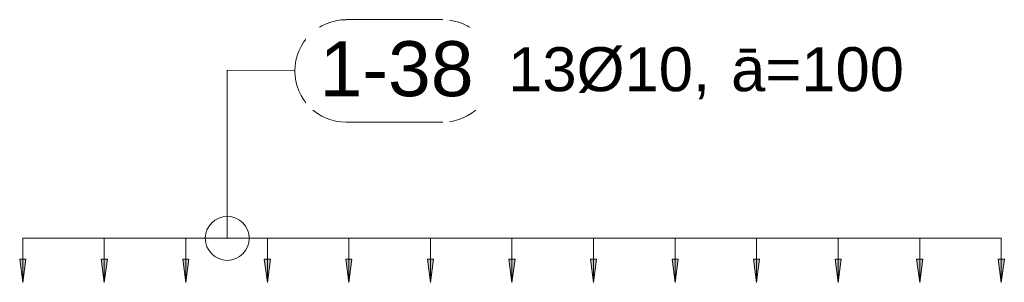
# Model space of a CAD drawing. Header units: millimetres. Extents: x -25607 to 9385, y 1894 to 10168.
# Tile 61 of 181: x -10008 to -8890, y 9314 to 9612. Entities that reach past the tile are written whole.
import ezdxf

# ---------------------------------------------------------------- set-up
doc = ezdxf.new("R2010")
doc.units = ezdxf.units.MM
for name, color, linetype, lineweight in [('A-ANNO-DIMS', 211, 'Continuous', 5), ('A-ANNO-DIMS-25', 211, 'Continuous', 5), ('S-RBAR-IDEN', 171, 'Continuous', 5)]:
    doc.layers.add(name, color=color, linetype=linetype, lineweight=lineweight)
doc.styles.add('Arial', font='arial.ttf', dxfattribs={"height": 50})
doc.styles.add('Arial_1', font='arial.ttf', dxfattribs={"height": 62.5})
doc.dimstyles.new('Výztuž_kusy__řezy_', dxfattribs={"dimscale": 304.8, "dimtxt": 0.18, "dimasz": 0, "dimexe": 0, "dimexo": 0.0625, "dimgap": 0.082021, "dimtad": 1, "dimdec": 0, "dimzin": 0, "dimdsep": 46, "dimtxsty": 'Arial_1', "dimblk1": 'NONE', "dimblk2": 'NONE', "dimsah": 1, "dimcen": 0.09, "dimazin": 0, "dimtfac": 1, "dimtdec": 4, "dimtix": 1, "dimtmove": 0, "dimatfit": 3, "dimfxl": 0.164042, "dimfxlon": 1, "dimtvp": 1, "dimtfill": 1, "dimtolj": 1, "dimtzin": 0, "dimarcsym": 2})

# ---------------------------------------------------------------- blocks, each defined once
blk = doc.blocks.new('DIMBLOCK152-V4')
at = {"layer": 'A-ANNO-DIMS-25'}
for points in [[(-10004.1, 9314), (-10000.7, 9340.3), (-10007.6, 9340.3)], [(-9911.6, 9314), (-9908.1, 9340.3), (-9915.1, 9340.3)]]:
    blk.add_hatch(color=256, dxfattribs=at).paths.add_polyline_path(points)
for p, q in [((-10004.1, 9364), (-9911.6, 9364)), ((-10004.1, 9364), (-10004.1, 9364)), ((-10004.1, 9364), (-10004.1, 9314)), ((-9911.6, 9364), (-9911.6, 9364)), ((-9911.6, 9364), (-9911.6, 9314)), ((-10000.7, 9340.3), (-10007.6, 9340.3)), ((-10007.6, 9340.3), (-10004.1, 9314)), ((-10004.1, 9314), (-10000.7, 9340.3)), ((-9908.1, 9340.3), (-9915.1, 9340.3)), ((-9915.1, 9340.3), (-9911.6, 9314)), ((-9911.6, 9314), (-9908.1, 9340.3))]:
    blk.add_line(p, q, dxfattribs=at)
blk = doc.blocks.new('_None')
blk = doc.blocks.new('DIMBLOCK153-V4')
at = {"layer": 'A-ANNO-DIMS-25'}
for points in [[(-9911.6, 9314), (-9908.1, 9340.3), (-9915.1, 9340.3)], [(-9819, 9314), (-9815.6, 9340.3), (-9822.5, 9340.3)]]:
    blk.add_hatch(color=256, dxfattribs=at).paths.add_polyline_path(points)
for p, q in [((-9911.6, 9364), (-9819, 9364)), ((-9911.6, 9364), (-9911.6, 9364)), ((-9911.6, 9364), (-9911.6, 9314)), ((-9819, 9364), (-9819, 9364)), ((-9819, 9364), (-9819, 9314)), ((-9908.1, 9340.3), (-9915.1, 9340.3)), ((-9915.1, 9340.3), (-9911.6, 9314)), ((-9911.6, 9314), (-9908.1, 9340.3)), ((-9815.6, 9340.3), (-9822.5, 9340.3)), ((-9822.5, 9340.3), (-9819, 9314)), ((-9819, 9314), (-9815.6, 9340.3))]:
    blk.add_line(p, q, dxfattribs=at)
blk = doc.blocks.new('DIMBLOCK154-V4')
at = {"layer": 'A-ANNO-DIMS-25'}
for points in [[(-9819, 9314), (-9815.6, 9340.3), (-9822.5, 9340.3)], [(-9726.5, 9314), (-9723, 9340.3), (-9730, 9340.3)]]:
    blk.add_hatch(color=256, dxfattribs=at).paths.add_polyline_path(points)
for p, q in [((-9819, 9364), (-9726.5, 9364)), ((-9819, 9364), (-9819, 9364)), ((-9819, 9364), (-9819, 9314)), ((-9726.5, 9364), (-9726.5, 9364)), ((-9726.5, 9364), (-9726.5, 9314)), ((-9815.6, 9340.3), (-9822.5, 9340.3)), ((-9822.5, 9340.3), (-9819, 9314)), ((-9819, 9314), (-9815.6, 9340.3)), ((-9723, 9340.3), (-9730, 9340.3)), ((-9730, 9340.3), (-9726.5, 9314)), ((-9726.5, 9314), (-9723, 9340.3))]:
    blk.add_line(p, q, dxfattribs=at)
blk = doc.blocks.new('DIMBLOCK155-V4')
at = {"layer": 'A-ANNO-DIMS-25'}
for points in [[(-9726.5, 9314), (-9723, 9340.3), (-9730, 9340.3)], [(-9634, 9314), (-9630.5, 9340.3), (-9637.4, 9340.3)]]:
    blk.add_hatch(color=256, dxfattribs=at).paths.add_polyline_path(points)
for p, q in [((-9726.5, 9364), (-9634, 9364)), ((-9726.5, 9364), (-9726.5, 9364)), ((-9726.5, 9364), (-9726.5, 9314)), ((-9634, 9364), (-9634, 9364)), ((-9634, 9364), (-9634, 9314)), ((-9723, 9340.3), (-9730, 9340.3)), ((-9730, 9340.3), (-9726.5, 9314)), ((-9726.5, 9314), (-9723, 9340.3)), ((-9630.5, 9340.3), (-9637.4, 9340.3)), ((-9637.4, 9340.3), (-9634, 9314)), ((-9634, 9314), (-9630.5, 9340.3))]:
    blk.add_line(p, q, dxfattribs=at)
blk = doc.blocks.new('DIMBLOCK156-V4')
at = {"layer": 'A-ANNO-DIMS-25'}
for points in [[(-9634, 9314), (-9630.5, 9340.3), (-9637.4, 9340.3)], [(-9541.4, 9314), (-9538, 9340.3), (-9544.9, 9340.3)]]:
    blk.add_hatch(color=256, dxfattribs=at).paths.add_polyline_path(points)
for p, q in [((-9634, 9364), (-9541.4, 9364)), ((-9634, 9364), (-9634, 9364)), ((-9634, 9364), (-9634, 9314)), ((-9541.4, 9364), (-9541.4, 9364)), ((-9541.4, 9364), (-9541.4, 9314)), ((-9630.5, 9340.3), (-9637.4, 9340.3)), ((-9637.4, 9340.3), (-9634, 9314)), ((-9634, 9314), (-9630.5, 9340.3)), ((-9538, 9340.3), (-9544.9, 9340.3)), ((-9544.9, 9340.3), (-9541.4, 9314)), ((-9541.4, 9314), (-9538, 9340.3))]:
    blk.add_line(p, q, dxfattribs=at)
blk = doc.blocks.new('DIMBLOCK157-V4')
at = {"layer": 'A-ANNO-DIMS-25'}
for points in [[(-9541.4, 9314), (-9538, 9340.3), (-9544.9, 9340.3)], [(-9448.9, 9314), (-9445.4, 9340.3), (-9452.3, 9340.3)]]:
    blk.add_hatch(color=256, dxfattribs=at).paths.add_polyline_path(points)
for p, q in [((-9541.4, 9364), (-9448.9, 9364)), ((-9541.4, 9364), (-9541.4, 9364)), ((-9541.4, 9364), (-9541.4, 9314)), ((-9448.9, 9364), (-9448.9, 9364)), ((-9448.9, 9364), (-9448.9, 9314)), ((-9538, 9340.3), (-9544.9, 9340.3)), ((-9544.9, 9340.3), (-9541.4, 9314)), ((-9541.4, 9314), (-9538, 9340.3)), ((-9445.4, 9340.3), (-9452.3, 9340.3)), ((-9452.3, 9340.3), (-9448.9, 9314)), ((-9448.9, 9314), (-9445.4, 9340.3))]:
    blk.add_line(p, q, dxfattribs=at)
blk = doc.blocks.new('DIMBLOCK158-V4')
at = {"layer": 'A-ANNO-DIMS-25'}
for points in [[(-9448.9, 9314), (-9445.4, 9340.3), (-9452.3, 9340.3)], [(-9356.3, 9314), (-9352.9, 9340.3), (-9359.8, 9340.3)]]:
    blk.add_hatch(color=256, dxfattribs=at).paths.add_polyline_path(points)
for p, q in [((-9448.9, 9364), (-9356.3, 9364)), ((-9448.9, 9364), (-9448.9, 9364)), ((-9448.9, 9364), (-9448.9, 9314)), ((-9356.3, 9364), (-9356.3, 9364)), ((-9356.3, 9364), (-9356.3, 9314)), ((-9445.4, 9340.3), (-9452.3, 9340.3)), ((-9452.3, 9340.3), (-9448.9, 9314)), ((-9448.9, 9314), (-9445.4, 9340.3)), ((-9352.9, 9340.3), (-9359.8, 9340.3)), ((-9359.8, 9340.3), (-9356.3, 9314)), ((-9356.3, 9314), (-9352.9, 9340.3))]:
    blk.add_line(p, q, dxfattribs=at)
blk = doc.blocks.new('DIMBLOCK159-V4')
at = {"layer": 'A-ANNO-DIMS-25'}
for points in [[(-9356.3, 9314), (-9352.9, 9340.3), (-9359.8, 9340.3)], [(-9263.8, 9314), (-9260.3, 9340.3), (-9267.2, 9340.3)]]:
    blk.add_hatch(color=256, dxfattribs=at).paths.add_polyline_path(points)
for p, q in [((-9356.3, 9364), (-9263.8, 9364)), ((-9356.3, 9364), (-9356.3, 9364)), ((-9356.3, 9364), (-9356.3, 9314)), ((-9263.8, 9364), (-9263.8, 9364)), ((-9263.8, 9364), (-9263.8, 9314)), ((-9352.9, 9340.3), (-9359.8, 9340.3)), ((-9359.8, 9340.3), (-9356.3, 9314)), ((-9356.3, 9314), (-9352.9, 9340.3)), ((-9260.3, 9340.3), (-9267.2, 9340.3)), ((-9267.2, 9340.3), (-9263.8, 9314)), ((-9263.8, 9314), (-9260.3, 9340.3))]:
    blk.add_line(p, q, dxfattribs=at)
blk = doc.blocks.new('DIMBLOCK160-V4')
at = {"layer": 'A-ANNO-DIMS-25'}
for points in [[(-9263.8, 9314), (-9260.3, 9340.3), (-9267.2, 9340.3)], [(-9171.2, 9314), (-9167.8, 9340.3), (-9174.7, 9340.3)]]:
    blk.add_hatch(color=256, dxfattribs=at).paths.add_polyline_path(points)
for p, q in [((-9263.8, 9364), (-9171.2, 9364)), ((-9263.8, 9364), (-9263.8, 9364)), ((-9263.8, 9364), (-9263.8, 9314)), ((-9171.2, 9364), (-9171.2, 9364)), ((-9171.2, 9364), (-9171.2, 9314)), ((-9260.3, 9340.3), (-9267.2, 9340.3)), ((-9267.2, 9340.3), (-9263.8, 9314)), ((-9263.8, 9314), (-9260.3, 9340.3)), ((-9167.8, 9340.3), (-9174.7, 9340.3)), ((-9174.7, 9340.3), (-9171.2, 9314)), ((-9171.2, 9314), (-9167.8, 9340.3))]:
    blk.add_line(p, q, dxfattribs=at)
blk = doc.blocks.new('DIMBLOCK161-V4')
at = {"layer": 'A-ANNO-DIMS-25'}
for points in [[(-9171.2, 9314), (-9167.8, 9340.3), (-9174.7, 9340.3)], [(-9078.7, 9314), (-9075.2, 9340.3), (-9082.1, 9340.3)]]:
    blk.add_hatch(color=256, dxfattribs=at).paths.add_polyline_path(points)
for p, q in [((-9171.2, 9364), (-9078.7, 9364)), ((-9171.2, 9364), (-9171.2, 9364)), ((-9171.2, 9364), (-9171.2, 9314)), ((-9078.7, 9364), (-9078.7, 9364)), ((-9078.7, 9364), (-9078.7, 9314)), ((-9167.8, 9340.3), (-9174.7, 9340.3)), ((-9174.7, 9340.3), (-9171.2, 9314)), ((-9171.2, 9314), (-9167.8, 9340.3)), ((-9075.2, 9340.3), (-9082.1, 9340.3)), ((-9082.1, 9340.3), (-9078.7, 9314)), ((-9078.7, 9314), (-9075.2, 9340.3))]:
    blk.add_line(p, q, dxfattribs=at)
blk = doc.blocks.new('DIMBLOCK162-V4')
at = {"layer": 'A-ANNO-DIMS-25'}
for points in [[(-9078.7, 9314), (-9075.2, 9340.3), (-9082.1, 9340.3)], [(-8986.1, 9314), (-8982.7, 9340.3), (-8989.6, 9340.3)]]:
    blk.add_hatch(color=256, dxfattribs=at).paths.add_polyline_path(points)
for p, q in [((-9078.7, 9364), (-8986.1, 9364)), ((-9078.7, 9364), (-9078.7, 9364)), ((-9078.7, 9364), (-9078.7, 9314)), ((-8986.1, 9364), (-8986.1, 9364)), ((-8986.1, 9364), (-8986.1, 9314)), ((-9075.2, 9340.3), (-9082.1, 9340.3)), ((-9082.1, 9340.3), (-9078.7, 9314)), ((-9078.7, 9314), (-9075.2, 9340.3)), ((-8982.7, 9340.3), (-8989.6, 9340.3)), ((-8989.6, 9340.3), (-8986.1, 9314)), ((-8986.1, 9314), (-8982.7, 9340.3))]:
    blk.add_line(p, q, dxfattribs=at)
blk = doc.blocks.new('DIMBLOCK163-V4')
at = {"layer": 'A-ANNO-DIMS-25'}
for points in [[(-8986.1, 9314), (-8982.7, 9340.3), (-8989.6, 9340.3)], [(-8893.6, 9314), (-8890.1, 9340.3), (-8897.1, 9340.3)]]:
    blk.add_hatch(color=256, dxfattribs=at).paths.add_polyline_path(points)
for p, q in [((-8986.1, 9364), (-8893.6, 9364)), ((-8986.1, 9364), (-8986.1, 9364)), ((-8986.1, 9364), (-8986.1, 9314)), ((-8893.6, 9364), (-8893.6, 9364)), ((-8893.6, 9364), (-8893.6, 9314)), ((-8982.7, 9340.3), (-8989.6, 9340.3)), ((-8989.6, 9340.3), (-8986.1, 9314)), ((-8986.1, 9314), (-8982.7, 9340.3)), ((-8890.1, 9340.3), (-8897.1, 9340.3)), ((-8897.1, 9340.3), (-8893.6, 9314)), ((-8893.6, 9314), (-8890.1, 9340.3))]:
    blk.add_line(p, q, dxfattribs=at)
blk = doc.blocks.new('DIMBLOCK164-V4')
at = {"layer": 'A-ANNO-DIMS-25'}
for points in [[(-10004.1, 9314), (-10000.7, 9340.3), (-10007.6, 9340.3)], [(-9911.6, 9314), (-9908.1, 9340.3), (-9915.1, 9340.3)], [(-9819, 9314), (-9815.6, 9340.3), (-9822.5, 9340.3)], [(-9726.5, 9314), (-9723, 9340.3), (-9730, 9340.3)], [(-9634, 9314), (-9630.5, 9340.3), (-9637.4, 9340.3)], [(-9541.4, 9314), (-9538, 9340.3), (-9544.9, 9340.3)], [(-9448.9, 9314), (-9445.4, 9340.3), (-9452.3, 9340.3)], [(-9356.3, 9314), (-9352.9, 9340.3), (-9359.8, 9340.3)], [(-9263.8, 9314), (-9260.3, 9340.3), (-9267.2, 9340.3)], [(-9171.2, 9314), (-9167.8, 9340.3), (-9174.7, 9340.3)], [(-9078.7, 9314), (-9075.2, 9340.3), (-9082.1, 9340.3)], [(-8986.1, 9314), (-8982.7, 9340.3), (-8989.6, 9340.3)], [(-8893.6, 9314), (-8890.1, 9340.3), (-8897.1, 9340.3)]]:
    blk.add_hatch(color=256, dxfattribs=at).paths.add_polyline_path(points)
for p, q in [((-10004.1, 9364), (-8893.6, 9364)), ((-10004.1, 9364), (-9911.6, 9364)), ((-10004.1, 9364), (-10004.1, 9364)), ((-10004.1, 9364), (-10004.1, 9314)), ((-9911.6, 9364), (-9819, 9364)), ((-9911.6, 9364), (-9911.6, 9364)), ((-9911.6, 9364), (-9911.6, 9314)), ((-9819, 9364), (-9726.5, 9364)), ((-9819, 9364), (-9819, 9364)), ((-9819, 9364), (-9819, 9314)), ((-9726.5, 9364), (-9634, 9364)), ((-9726.5, 9364), (-9726.5, 9364)), ((-9726.5, 9364), (-9726.5, 9314)), ((-9634, 9364), (-9541.4, 9364)), ((-9634, 9364), (-9634, 9364)), ((-9634, 9364), (-9634, 9314)), ((-9541.4, 9364), (-9448.9, 9364)), ((-9541.4, 9364), (-9541.4, 9364)), ((-9541.4, 9364), (-9541.4, 9314)), ((-9448.9, 9364), (-9356.3, 9364)), ((-9448.9, 9364), (-9448.9, 9364)), ((-9448.9, 9364), (-9448.9, 9314)), ((-9356.3, 9364), (-9263.8, 9364)), ((-9356.3, 9364), (-9356.3, 9364)), ((-9356.3, 9364), (-9356.3, 9314)), ((-9263.8, 9364), (-9171.2, 9364)), ((-9263.8, 9364), (-9263.8, 9364)), ((-9263.8, 9364), (-9263.8, 9314)), ((-9171.2, 9364), (-9078.7, 9364)), ((-9171.2, 9364), (-9171.2, 9364)), ((-9171.2, 9364), (-9171.2, 9314)), ((-9078.7, 9364), (-8986.1, 9364)), ((-9078.7, 9364), (-9078.7, 9364)), ((-9078.7, 9364), (-9078.7, 9314)), ((-8986.1, 9364), (-8893.6, 9364)), ((-8986.1, 9364), (-8986.1, 9364)), ((-8986.1, 9364), (-8986.1, 9314)), ((-8893.6, 9364), (-8893.6, 9364)), ((-8893.6, 9364), (-8893.6, 9314)), ((-10000.7, 9340.3), (-10007.6, 9340.3)), ((-10007.6, 9340.3), (-10004.1, 9314)), ((-10004.1, 9314), (-10000.7, 9340.3)), ((-9908.1, 9340.3), (-9915.1, 9340.3)), ((-9915.1, 9340.3), (-9911.6, 9314)), ((-9911.6, 9314), (-9908.1, 9340.3)), ((-9815.6, 9340.3), (-9822.5, 9340.3)), ((-9822.5, 9340.3), (-9819, 9314)), ((-9819, 9314), (-9815.6, 9340.3)), ((-9723, 9340.3), (-9730, 9340.3)), ((-9730, 9340.3), (-9726.5, 9314)), ((-9726.5, 9314), (-9723, 9340.3)), ((-9630.5, 9340.3), (-9637.4, 9340.3)), ((-9637.4, 9340.3), (-9634, 9314)), ((-9634, 9314), (-9630.5, 9340.3)), ((-9538, 9340.3), (-9544.9, 9340.3)), ((-9544.9, 9340.3), (-9541.4, 9314)), ((-9541.4, 9314), (-9538, 9340.3)), ((-9445.4, 9340.3), (-9452.3, 9340.3)), ((-9452.3, 9340.3), (-9448.9, 9314)), ((-9448.9, 9314), (-9445.4, 9340.3)), ((-9352.9, 9340.3), (-9359.8, 9340.3)), ((-9359.8, 9340.3), (-9356.3, 9314)), ((-9356.3, 9314), (-9352.9, 9340.3)), ((-9260.3, 9340.3), (-9267.2, 9340.3)), ((-9267.2, 9340.3), (-9263.8, 9314)), ((-9263.8, 9314), (-9260.3, 9340.3)), ((-9167.8, 9340.3), (-9174.7, 9340.3)), ((-9174.7, 9340.3), (-9171.2, 9314)), ((-9171.2, 9314), (-9167.8, 9340.3)), ((-9075.2, 9340.3), (-9082.1, 9340.3)), ((-9082.1, 9340.3), (-9078.7, 9314)), ((-9078.7, 9314), (-9075.2, 9340.3)), ((-8982.7, 9340.3), (-8989.6, 9340.3)), ((-8989.6, 9340.3), (-8986.1, 9314)), ((-8986.1, 9314), (-8982.7, 9340.3)), ((-8890.1, 9340.3), (-8897.1, 9340.3)), ((-8897.1, 9340.3), (-8893.6, 9314)), ((-8893.6, 9314), (-8890.1, 9340.3))]:
    blk.add_line(p, q, dxfattribs=at)
blk = doc.blocks.new('Popisek výztuže__BEZ NATOČENÍ_ - _Typ_ množství_PRAVÝ _řezy_-573725-V4')
at = {"layer": 'S-RBAR-IDEN'}
for p, q in [((-24183.8, 9621.3), (-24293.5, 9621.3)), ((-24293.5, 9504.8), (-24183.8, 9504.8))]:
    blk.add_line(p, q, dxfattribs=at)
for centre, start, end in [((-24293.5, 9563), 90, 270), ((-24183.8, 9563), 277.6434, 82.3566)]:
    blk.add_arc(centre, 58.2, start, end, dxfattribs=at)

msp = doc.modelspace()

# ---------------------------------------------------------------- linework, layer by layer
at = {"layer": 'S-RBAR-IDEN'}
for p, q in [((-9772, 9555.1), (-9695.4, 9554.1)), ((-9772, 9364), (-9772, 9555.1))]:
    msp.add_line(p, q, dxfattribs=at)
msp.add_circle((-9772, 9364), 25, dxfattribs=at)

# ---------------------------------------------------------------- block references
msp.add_blockref('Popisek výztuže__BEZ NATOČENÍ_ - _Typ_ množství_PRAVÝ _řezy_-573725-V4', (14656.4, -8.9), dxfattribs=at)

# ---------------------------------------------------------------- texts
at = {"layer": 'S-RBAR-IDEN', "char_height": 50, "attachment_point": 1, "style": 'Arial', "bg_fill": 3, "box_fill_scale": 1.25, "bg_fill_color": 256, "bg_fill_true_color": 13158600, "bg_fill_transparency": 0}
for s, insert, width in [('13Ø10, ', (-9453.2, 9581.1), 306.645), ('ā=100', (-9200.2, 9581.1), 242.51)]:
    msp.add_mtext(s, dxfattribs=dict(at, insert=insert, width=width))

# ---------------------------------------------------------------- dimensions: what is measured, and where the dimension line sits
at = {"layer": 'A-ANNO-DIMS'}
for base, p1, p2, text, override, picture, middle in [((-8893.6, 9364), (-10004.1, 9314), (-8893.6, 9314), '93 1111', {"dimpost": '<>', "dimblk1": 'None', "dimblk2": 'None', "dimsah": 1, "dimfxl": 1110.544754}, 'DIMBLOCK164-V4', (-9448.9, 9421)), ((-9911.6, 9364), (-10004.1, 9314), (-9911.6, 9314), ' ', {"dimpost": '<>', "dimfxl": 92.545396}, 'DIMBLOCK152-V4', (-9957.9, 9364)), ((-9541.4, 9364), (-9634, 9314), (-9541.4, 9314), ' ', {"dimpost": '<>', "dimfxl": 92.545396}, 'DIMBLOCK156-V4', (-9587.7, 9364)), ((-9356.3, 9364), (-9448.9, 9314), (-9356.3, 9314), ' ', {"dimpost": '<>', "dimfxl": 92.545396}, 'DIMBLOCK158-V4', (-9402.6, 9364)), ((-8986.1, 9364), (-9078.7, 9314), (-8986.1, 9314), ' ', {"dimpost": '<>', "dimfxl": 92.545396}, 'DIMBLOCK162-V4', (-9032.4, 9364))]:
    dim = msp.add_linear_dim(base=base, p1=p1, p2=p2, angle=0, text=text, dimstyle='Výztuž_kusy__řezy_', override=override, dxfattribs=at)
    dim.commit()
    dim.dimension.update_dxf_attribs({"geometry": picture, "text_midpoint": middle})
for base, p1, p2, picture, middle in [((-9819, 9364), (-9911.6, 9314), (-9819, 9314), 'DIMBLOCK153-V4', (-9865.3, 9364)), ((-9726.5, 9364), (-9819, 9314), (-9726.5, 9314), 'DIMBLOCK154-V4', (-9772.8, 9364)), ((-9634, 9364), (-9726.5, 9314), (-9634, 9314), 'DIMBLOCK155-V4', (-9680.2, 9364)), ((-9448.9, 9364), (-9541.4, 9314), (-9448.9, 9314), 'DIMBLOCK157-V4', (-9495.1, 9364)), ((-9263.8, 9364), (-9356.3, 9314), (-9263.8, 9314), 'DIMBLOCK159-V4', (-9310, 9364)), ((-9171.2, 9364), (-9263.8, 9314), (-9171.2, 9314), 'DIMBLOCK160-V4', (-9217.5, 9364)), ((-9078.7, 9364), (-9171.2, 9314), (-9078.7, 9314), 'DIMBLOCK161-V4', (-9125, 9364)), ((-8893.6, 9364), (-8986.1, 9314), (-8893.6, 9314), 'DIMBLOCK163-V4', (-8939.9, 9364))]:
    dim = msp.add_linear_dim(base=base, p1=p1, p2=p2, text=' ', dimstyle='Výztuž_kusy__řezy_', override={"dimpost": '<>', "dimfxl": 92.545396}, dxfattribs=at)
    dim.commit()
    dim.dimension.update_dxf_attribs({"geometry": picture, "text_midpoint": middle})

# ---------------------------------------------------------------- next in the draw order: texts
at = {"layer": 'S-RBAR-IDEN', "insert": (-9667.2, 9587.9), "char_height": 62.5, "width": 210.443, "attachment_point": 1, "style": 'Arial_1', "bg_fill": 3, "box_fill_scale": 1.25, "bg_fill_color": 256, "bg_fill_true_color": 13158600, "bg_fill_transparency": 0}
msp.add_mtext('1-38', dxfattribs=at)

doc.saveas('drawing.dxf')
